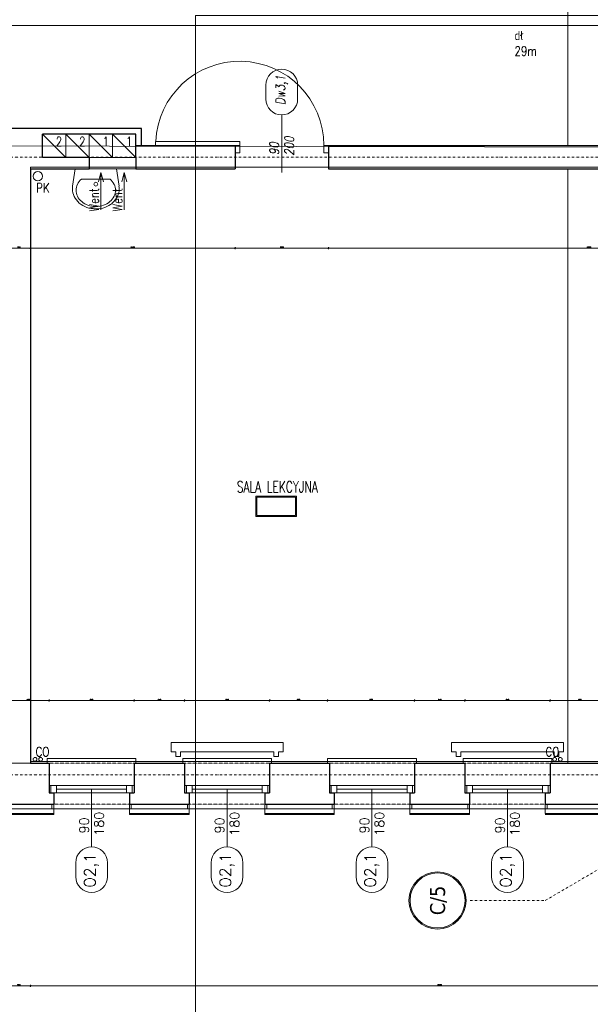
# Model space of a CAD drawing. Header units: millimetres. Extents: x -1893473 to 1546619, y -568027 to 942944.
# Tile 75 of 256: x 157843 to 163948, y -476806 to -466269. Entities that reach past the tile are written whole.
import ezdxf
from ezdxf.enums import TextEntityAlignment as Align

# ---------------------------------------------------------------- set-up
doc = ezdxf.new("R2010")
doc.units = ezdxf.units.MM
doc.header["$LTSCALE"] = 0.2
for name, pattern in [('CHAIN', [0.3543, 0.2362, -0.0295, 0.0591, -0.0295]), ('DASHDOT', [25.4, 12.7, -6.35, 0, -6.35]), ('HIDDEN', [9.525, 6.35, -3.175])]:
    doc.linetypes.add(name, pattern=pattern)
doc.layers.get('0').update_dxf_attribs({"lineweight": 0})
for name, color, linetype, lineweight in [('!! 0_ Istn-okna', 6, 'Continuous', 13), ('!! 0_ Istn-sciany', 7, 'Continuous', 30), ('!! 0_ Istn-widok', 1, 'Continuous', 15), ('!! 0_Istn-armatura', 6, 'Continuous', 9), ('!! 0_Istn-cienka', 4, 'Continuous', 9), ('!! 0_Istn-drzwi', 1, 'Continuous', 13), ('!! 0_Istn-went', 5, 'Continuous', 13), ('!! 0_Opis_okna', 8, 'Continuous', 15), ('!! 0_Opis_pom', 9, 'Continuous', 13), ('!! 0_Osie', 1, 'DASHDOT', 13), ('!! 1  WYDZIELENIE PPOŻ', 252, 'Continuous', 0), ('!! 1_ tynk zewn  - nowy', 21, 'Continuous', 20), ('!! 1_droga ewakuacyjna', 252, 'CHAIN', 0), ('!! 1_OPIS POM NOWE', 140, 'Continuous', 5), ('!! 2_ remont Ocieplenie', 4, 'ZIGZAG', 5), ('!! 2_drzwi opis', 151, 'Continuous', 9), ('!! wymiary osi', 250, 'Continuous', 9), ('0-osie-tx', 66, 'Continuous', 9), ('P-Opis nadproża', 150, 'Continuous', 9), ('P-Osie', 1, 'DASHDOT', 18)]:
    doc.layers.add(name, color=color, linetype=linetype, lineweight=lineweight)
for name, color, linetype, lineweight, plot in [('!! 0_Istn-grzejniki', 7, 'Continuous', 0, False), ('!! 0_ramki', 251, 'Continuous', 9, False), ('Powierzchnia', 140, 'Continuous', 5, False)]:
    doc.layers.add(name, color=color, linetype=linetype, lineweight=lineweight, plot=plot)
doc.styles.add('50', font='ROMANS.shx', dxfattribs={"width": 0.8, "height": 10})
doc.styles.add('ARCHETYP', font='romans.shx', dxfattribs={"height": 15})
doc.styles.add('ARIAL', font='tahoma.ttf')
doc.styles.add('TAHOMA', font='tahoma.ttf')
doc.styles.add('TXT', font='simplex.shx')
doc.linetypes.add('ZIGZAG', pattern='A,0.00254,-5.08,[131,ltypeshp.shx,S=5.08,R=0,X=-5.08,Y=0],-10.16,[131,ltypeshp.shx,S=5.08,R=180,X=5.08,Y=0],-5.08', length=20.32254)
doc.dimstyles.new('DIM50', dxfattribs={"dimscale": 5, "dimtxt": 2.5, "dimasz": 1.5, "dimexe": 0, "dimexo": 0, "dimgap": 0.5, "dimtad": 1, "dimdec": 4, "dimrnd": 0.5, "dimdsep": 46, "dimtxsty": 'TXT', "dimblk1": 'TICK1', "dimblk2": 'TICK1', "dimsah": 1, "dimcen": 0, "dimse1": 1, "dimse2": 1, "dimclrd": 1, "dimclre": 7, "dimclrt": 9, "dimadec": 0, "dimazin": 0, "dimtfac": 1, "dimtdec": 4, "dimtmove": 2, "dimatfit": 3, "dimldrblk": 'TICK1', "dimfxl": 1, "dimtolj": 1, "dimarcsym": 0})

# ---------------------------------------------------------------- blocks, each defined once
blk = doc.blocks.new('A$C578D6593')
for p, q in [((-26.4, 0), (-29.2, 18.8)), ((-19.6, 11), (10.9, 11)), ((17.6, 0), (20.4, 18.8)), ((-26.4, 0), (17.6, 0))]:
    blk.add_line(p, q)
blk.add_circle((-4.4, 16.5), 2)
for centre, radius, start, end in [((-4.4, 14), 29, 90, 109.6071), ((-4.4, 14), 29, 70.3929, 90), ((-7.7, 20), 22, 130.6955, 154.2825), ((-7.7, 21.5), 18, 130.6955, 154.2825), ((-5.7, 17.7), 25.1, 109.6071, 130.6955), ((-5.7, 19.2), 21.1, 109.6071, 130.6955), ((-4.4, 15.5), 25, 90, 109.6071), ((-4.4, 15.5), 25, 70.3929, 90), ((-3.1, 19.2), 21.1, 49.3045, 70.3929), ((-3.1, 17.7), 25.1, 49.3045, 70.3929), ((-1, 21.5), 18, 25.7175, 49.3045), ((-1, 20), 22, 25.7175, 49.3045), ((-10.8, 21.5), 18.6, 154.2825, 180), ((-10.8, 21.5), 18.6, 180, 188.4794), ((-10.8, 23), 14.6, 154.2825, 180), ((-10.8, 23), 14.6, 180, 205.7175), ((2.1, 23), 14.6, 0, 25.7175), ((2.1, 23), 14.6, 334.2825, 0), ((2.1, 21.5), 18.6, 0, 25.7175), ((2.1, 21.5), 18.6, 351.5206, 0), ((-7.7, 24.5), 18, 205.7175, 228.4823), ((-1, 24.5), 18, 311.5177, 334.2825)]:
    blk.add_arc(centre, radius, start, end)
blk = doc.blocks.new('*U12')
h = blk.add_hatch(color=256)
edge = h.paths.add_edge_path()
edge.add_arc((0, 0), 30.6, 0, 360)
edge = h.paths.add_edge_path(flags=17)
edge.add_arc((0, 0), 29.4, 0, 360)
for radius in [30.6, 29.4]:
    blk.add_circle((0, 0), radius)
at = {"style": 'TAHOMA', "flags": 8}
blk.add_attdef('ANSICHTSNUMMER', text='', height=16, dxfattribs=at).set_placement((0, 0), align=Align.MIDDLE_CENTER)
blk = doc.blocks.new('BLOK OSI')
at = {"layer": 'P-Osie'}
for points in [[(48639.3, -195002.1), (55442.3, -195002.1)], [(48639.3, -195663.1), (55424.3, -195663.1)], [(51574.3, -195797.6), (51654.7, -195797.6), (51841.2, -195688.6)]]:
    blk.add_lwpolyline(points, dxfattribs=at)
at = {"layer": '0-osie-tx'}
ref = blk.add_blockref('*U12', (51539.4, -195797.6), dxfattribs=dict(at, rotation=270))
ref.add_attrib('ANSICHTSNUMMER', 'C/5', dxfattribs={"layer": '0', "height": 16, "rotation": 90, "style": 'TAHOMA', "flags": 8}).set_placement((51539.4, -195797.6), align=Align.MIDDLE_CENTER)
blk = doc.blocks.new('1_ok-opis')
blk.add_line((0, 111.6), (0, 50))
for points in [[(-17, 128.6), (-17, 143.6)], [(17, 128.6), (17, 143.6)]]:
    blk.add_lwpolyline(points)
for centre, start, end in [((0, 143.6), 0, 180), ((0, 128.6), 180, 0)]:
    blk.add_arc(centre, 17, start, end)
at = {"style": 'ARCHETYP'}
for tag, height, rotation, p in [('NR', 12, 90, (0, 136.9)), ('NR', 12, 270, (0, 136.9)), ('SZEROKOŚĆ', 10, 90, (-8, 78.3)), ('WYSOKOŚĆ', 10, 270, (-8, 78.3)), ('WYSOKOŚĆ', 10, 90, (8, 78.3)), ('SZEROKOŚĆ', 10, 270, (8, 78.3))]:
    blk.add_attdef(tag, text='', height=height, rotation=rotation, dxfattribs=at).set_placement(p, align=Align.MIDDLE)
blk = doc.blocks.new('TICK1')
at = {"color": 2}
blk.add_line((-1, -1), (1, 1), dxfattribs=at)
at = {"color": 0}
for p, q in [((0, 0), (-1, 0)), ((0, -1.4), (0, 1.4))]:
    blk.add_line(p, q, dxfattribs=at)
blk = doc.blocks.new('*D1098')
at = {"layer": '!! wymiary osi', "color": 1, "lineweight": -2, "transparency": 16777216}
blk.add_line((285947, -482509), (286182, -482509), dxfattribs=at)
at = {"layer": 'DEFPOINTS', "color": 0, "transparency": 16777216}
for p in [(285940, -480124), (286190, -480124), (286190, -482509)]:
    blk.add_point(p, dxfattribs=at)
at = {"layer": '!! wymiary osi', "color": 1, "lineweight": -2, "transparency": 16777216, "xscale": 7.5, "yscale": 7.5, "zscale": 7.5, "rotation": 180}
blk.add_blockref('TICK1', (285940, -482509), dxfattribs=at)
at = {"layer": '!! wymiary osi', "color": 1, "lineweight": -2, "transparency": 16777216, "xscale": 7.5, "yscale": 7.5, "zscale": 7.5}
blk.add_blockref('TICK1', (286190, -482509), dxfattribs=at)
at = {"layer": '!! wymiary osi', "color": 9, "transparency": 16777216, "insert": (286065, -482500), "char_height": 12.5, "attachment_point": 5, "style": 'TXT'}
blk.add_mtext('\\A1;250', dxfattribs=at)
blk = doc.blocks.new('*D1099')
at = {"layer": '!! wymiary osi', "color": 1, "lineweight": -2, "transparency": 16777216}
blk.add_line((286197, -482509), (294942, -482509), dxfattribs=at)
at = {"layer": 'DEFPOINTS', "color": 0, "transparency": 16777216}
for p in [(286190, -480124), (294950, -480124), (294950, -482509)]:
    blk.add_point(p, dxfattribs=at)
at = {"layer": '!! wymiary osi', "color": 1, "lineweight": -2, "transparency": 16777216, "xscale": 7.5, "yscale": 7.5, "zscale": 7.5, "rotation": 180}
blk.add_blockref('TICK1', (286190, -482509), dxfattribs=at)
at = {"layer": '!! wymiary osi', "color": 1, "lineweight": -2, "transparency": 16777216, "xscale": 7.5, "yscale": 7.5, "zscale": 7.5}
blk.add_blockref('TICK1', (294950, -482509), dxfattribs=at)
at = {"layer": '!! wymiary osi', "color": 9, "transparency": 16777216, "insert": (290570, -482500), "char_height": 12.5, "attachment_point": 5, "style": 'TXT'}
blk.add_mtext('\\A1;8760', dxfattribs=at)
blk = doc.blocks.new('*D1131')
at = {"layer": '!! wymiary osi', "color": 1, "lineweight": -2, "transparency": 16777216}
blk.add_line((285947, -479455), (286382, -479455), dxfattribs=at)
at = {"layer": 'DEFPOINTS', "color": 0, "transparency": 16777216}
for p in [(286390, -479455), (285940, -480124), (286390, -480124)]:
    blk.add_point(p, dxfattribs=at)
at = {"layer": '!! wymiary osi', "color": 1, "lineweight": -2, "transparency": 16777216, "xscale": 7.5, "yscale": 7.5, "zscale": 7.5, "rotation": 180}
blk.add_blockref('TICK1', (285940, -479455), dxfattribs=at)
at = {"layer": '!! wymiary osi', "color": 1, "lineweight": -2, "transparency": 16777216, "xscale": 7.5, "yscale": 7.5, "zscale": 7.5}
blk.add_blockref('TICK1', (286390, -479455), dxfattribs=at)
at = {"layer": '!! wymiary osi', "color": 9, "transparency": 16777216, "insert": (286165, -479447), "char_height": 12.5, "attachment_point": 5, "style": 'TXT'}
blk.add_mtext('\\A1;450', dxfattribs=at)
blk = doc.blocks.new('*D1132')
at = {"layer": '!! wymiary osi', "color": 1, "lineweight": -2, "transparency": 16777216}
blk.add_line((286397, -479455), (287292, -479455), dxfattribs=at)
at = {"layer": 'DEFPOINTS', "color": 0, "transparency": 16777216}
for p in [(287300, -479455), (286390, -480124), (287300, -480124)]:
    blk.add_point(p, dxfattribs=at)
at = {"layer": '!! wymiary osi', "color": 1, "lineweight": -2, "transparency": 16777216, "xscale": 7.5, "yscale": 7.5, "zscale": 7.5, "rotation": 180}
blk.add_blockref('TICK1', (286390, -479455), dxfattribs=at)
at = {"layer": '!! wymiary osi', "color": 1, "lineweight": -2, "transparency": 16777216, "xscale": 7.5, "yscale": 7.5, "zscale": 7.5}
blk.add_blockref('TICK1', (287300, -479455), dxfattribs=at)
at = {"layer": '!! wymiary osi', "color": 9, "transparency": 16777216, "insert": (286845, -479447), "char_height": 12.5, "attachment_point": 5, "style": 'TXT'}
blk.add_mtext('\\A1;910', dxfattribs=at)
blk = doc.blocks.new('*D1133')
at = {"layer": '!! wymiary osi', "color": 1, "lineweight": -2, "transparency": 16777216}
blk.add_line((287307, -479455), (287832, -479455), dxfattribs=at)
at = {"layer": 'DEFPOINTS', "color": 0, "transparency": 16777216}
for p in [(287840, -479455), (287300, -480124), (287840, -480124)]:
    blk.add_point(p, dxfattribs=at)
at = {"layer": '!! wymiary osi', "color": 1, "lineweight": -2, "transparency": 16777216, "xscale": 7.5, "yscale": 7.5, "zscale": 7.5, "rotation": 180}
blk.add_blockref('TICK1', (287300, -479455), dxfattribs=at)
at = {"layer": '!! wymiary osi', "color": 1, "lineweight": -2, "transparency": 16777216, "xscale": 7.5, "yscale": 7.5, "zscale": 7.5}
blk.add_blockref('TICK1', (287840, -479455), dxfattribs=at)
at = {"layer": '!! wymiary osi', "color": 9, "transparency": 16777216, "insert": (287570, -479447), "char_height": 12.5, "attachment_point": 5, "style": 'TXT'}
blk.add_mtext('\\A1;540', dxfattribs=at)
blk = doc.blocks.new('*D1134')
at = {"layer": '!! wymiary osi', "color": 1, "lineweight": -2, "transparency": 16777216}
blk.add_line((287847, -479455), (288742, -479455), dxfattribs=at)
at = {"layer": 'DEFPOINTS', "color": 0, "transparency": 16777216}
for p in [(288750, -479455), (287840, -480124), (288750, -480124)]:
    blk.add_point(p, dxfattribs=at)
at = {"layer": '!! wymiary osi', "color": 1, "lineweight": -2, "transparency": 16777216, "xscale": 7.5, "yscale": 7.5, "zscale": 7.5, "rotation": 180}
blk.add_blockref('TICK1', (287840, -479455), dxfattribs=at)
at = {"layer": '!! wymiary osi', "color": 1, "lineweight": -2, "transparency": 16777216, "xscale": 7.5, "yscale": 7.5, "zscale": 7.5}
blk.add_blockref('TICK1', (288750, -479455), dxfattribs=at)
at = {"layer": '!! wymiary osi', "color": 9, "transparency": 16777216, "insert": (288295, -479447), "char_height": 12.5, "attachment_point": 5, "style": 'TXT'}
blk.add_mtext('\\A1;910', dxfattribs=at)
blk = doc.blocks.new('*D1135')
at = {"layer": '!! wymiary osi', "color": 1, "lineweight": -2, "transparency": 16777216}
blk.add_line((288757, -479455), (289362, -479455), dxfattribs=at)
at = {"layer": 'DEFPOINTS', "color": 0, "transparency": 16777216}
for p in [(289370, -479455), (288750, -480124), (289370, -480124)]:
    blk.add_point(p, dxfattribs=at)
at = {"layer": '!! wymiary osi', "color": 1, "lineweight": -2, "transparency": 16777216, "xscale": 7.5, "yscale": 7.5, "zscale": 7.5, "rotation": 180}
blk.add_blockref('TICK1', (288750, -479455), dxfattribs=at)
at = {"layer": '!! wymiary osi', "color": 1, "lineweight": -2, "transparency": 16777216, "xscale": 7.5, "yscale": 7.5, "zscale": 7.5}
blk.add_blockref('TICK1', (289370, -479455), dxfattribs=at)
at = {"layer": '!! wymiary osi', "color": 9, "transparency": 16777216, "insert": (289060, -479447), "char_height": 12.5, "attachment_point": 5, "style": 'TXT'}
blk.add_mtext('\\A1;620', dxfattribs=at)
blk = doc.blocks.new('*D1136')
at = {"layer": '!! wymiary osi', "color": 1, "lineweight": -2, "transparency": 16777216}
blk.add_line((289377, -479455), (290292, -479455), dxfattribs=at)
at = {"layer": 'DEFPOINTS', "color": 0, "transparency": 16777216}
for p in [(290300, -479455), (289370, -480124), (290300, -480124)]:
    blk.add_point(p, dxfattribs=at)
at = {"layer": '!! wymiary osi', "color": 1, "lineweight": -2, "transparency": 16777216, "xscale": 7.5, "yscale": 7.5, "zscale": 7.5, "rotation": 180}
blk.add_blockref('TICK1', (289370, -479455), dxfattribs=at)
at = {"layer": '!! wymiary osi', "color": 1, "lineweight": -2, "transparency": 16777216, "xscale": 7.5, "yscale": 7.5, "zscale": 7.5}
blk.add_blockref('TICK1', (290300, -479455), dxfattribs=at)
at = {"layer": '!! wymiary osi', "color": 9, "transparency": 16777216, "insert": (289835, -479447), "char_height": 12.5, "attachment_point": 5, "style": 'TXT'}
blk.add_mtext('\\A1;930', dxfattribs=at)
blk = doc.blocks.new('*D1137')
at = {"layer": '!! wymiary osi', "color": 1, "lineweight": -2, "transparency": 16777216}
blk.add_line((290307, -479455), (290832, -479455), dxfattribs=at)
at = {"layer": 'DEFPOINTS', "color": 0, "transparency": 16777216}
for p in [(290840, -479455), (290300, -480124), (290840, -480124)]:
    blk.add_point(p, dxfattribs=at)
at = {"layer": '!! wymiary osi', "color": 1, "lineweight": -2, "transparency": 16777216, "xscale": 7.5, "yscale": 7.5, "zscale": 7.5, "rotation": 180}
blk.add_blockref('TICK1', (290300, -479455), dxfattribs=at)
at = {"layer": '!! wymiary osi', "color": 1, "lineweight": -2, "transparency": 16777216, "xscale": 7.5, "yscale": 7.5, "zscale": 7.5}
blk.add_blockref('TICK1', (290840, -479455), dxfattribs=at)
at = {"layer": '!! wymiary osi', "color": 9, "transparency": 16777216, "insert": (290570, -479447), "char_height": 12.5, "attachment_point": 5, "style": 'TXT'}
blk.add_mtext('\\A1;540', dxfattribs=at)
blk = doc.blocks.new('*D1138')
at = {"layer": '!! wymiary osi', "color": 1, "lineweight": -2, "transparency": 16777216}
blk.add_line((290847, -479455), (291742, -479455), dxfattribs=at)
at = {"layer": 'DEFPOINTS', "color": 0, "transparency": 16777216}
for p in [(291750, -479455), (290840, -480124), (291750, -480124)]:
    blk.add_point(p, dxfattribs=at)
at = {"layer": '!! wymiary osi', "color": 1, "lineweight": -2, "transparency": 16777216, "xscale": 7.5, "yscale": 7.5, "zscale": 7.5, "rotation": 180}
blk.add_blockref('TICK1', (290840, -479455), dxfattribs=at)
at = {"layer": '!! wymiary osi', "color": 1, "lineweight": -2, "transparency": 16777216, "xscale": 7.5, "yscale": 7.5, "zscale": 7.5}
blk.add_blockref('TICK1', (291750, -479455), dxfattribs=at)
at = {"layer": '!! wymiary osi', "color": 9, "transparency": 16777216, "insert": (291295, -479447), "char_height": 12.5, "attachment_point": 5, "style": 'TXT'}
blk.add_mtext('\\A1;910', dxfattribs=at)
blk = doc.blocks.new('*D1139')
at = {"layer": '!! wymiary osi', "color": 1, "lineweight": -2, "transparency": 16777216}
blk.add_line((291757, -479455), (292382, -479455), dxfattribs=at)
at = {"layer": 'DEFPOINTS', "color": 0, "transparency": 16777216}
for p in [(292390, -479455), (291750, -480124), (292390, -480124)]:
    blk.add_point(p, dxfattribs=at)
at = {"layer": '!! wymiary osi', "color": 1, "lineweight": -2, "transparency": 16777216, "xscale": 7.5, "yscale": 7.5, "zscale": 7.5, "rotation": 180}
blk.add_blockref('TICK1', (291750, -479455), dxfattribs=at)
at = {"layer": '!! wymiary osi', "color": 1, "lineweight": -2, "transparency": 16777216, "xscale": 7.5, "yscale": 7.5, "zscale": 7.5}
blk.add_blockref('TICK1', (292390, -479455), dxfattribs=at)
at = {"layer": '!! wymiary osi', "color": 9, "transparency": 16777216, "insert": (292070, -479447), "char_height": 12.5, "attachment_point": 5, "style": 'TXT'}
blk.add_mtext('\\A1;640', dxfattribs=at)
blk = doc.blocks.new('*D1155')
at = {"layer": '!! wymiary osi', "color": 1, "lineweight": -2, "transparency": 16777216}
blk.add_line((285947, -474613), (286182, -474613), dxfattribs=at)
at = {"layer": 'DEFPOINTS', "color": 0, "transparency": 16777216}
for p in [(285940, -473764), (286190, -473764), (286190, -474613)]:
    blk.add_point(p, dxfattribs=at)
at = {"layer": '!! wymiary osi', "color": 1, "lineweight": -2, "transparency": 16777216, "xscale": 7.5, "yscale": 7.5, "zscale": 7.5, "rotation": 180}
blk.add_blockref('TICK1', (285940, -474613), dxfattribs=at)
at = {"layer": '!! wymiary osi', "color": 1, "lineweight": -2, "transparency": 16777216, "xscale": 7.5, "yscale": 7.5, "zscale": 7.5}
blk.add_blockref('TICK1', (286190, -474613), dxfattribs=at)
at = {"layer": '!! wymiary osi', "color": 9, "transparency": 16777216, "insert": (286065, -474604), "char_height": 12.5, "attachment_point": 5, "style": 'TXT'}
blk.add_mtext('\\A1;250', dxfattribs=at)
blk = doc.blocks.new('*D1156')
at = {"layer": '!! wymiary osi', "color": 1, "lineweight": -2, "transparency": 16777216}
blk.add_line((286197, -474613), (288372, -474613), dxfattribs=at)
at = {"layer": 'DEFPOINTS', "color": 0, "transparency": 16777216}
for p in [(286190, -473764), (288380, -473764), (288380, -474613)]:
    blk.add_point(p, dxfattribs=at)
at = {"layer": '!! wymiary osi', "color": 1, "lineweight": -2, "transparency": 16777216, "xscale": 7.5, "yscale": 7.5, "zscale": 7.5, "rotation": 180}
blk.add_blockref('TICK1', (286190, -474613), dxfattribs=at)
at = {"layer": '!! wymiary osi', "color": 1, "lineweight": -2, "transparency": 16777216, "xscale": 7.5, "yscale": 7.5, "zscale": 7.5}
blk.add_blockref('TICK1', (288380, -474613), dxfattribs=at)
at = {"layer": '!! wymiary osi', "color": 9, "transparency": 16777216, "insert": (287285, -474604), "char_height": 12.5, "attachment_point": 5, "style": 'TXT'}
blk.add_mtext('\\A1;2190', dxfattribs=at)
blk = doc.blocks.new('*D1157')
at = {"layer": '!! wymiary osi', "color": 1, "lineweight": -2, "transparency": 16777216}
blk.add_line((288387, -474613), (289372, -474613), dxfattribs=at)
at = {"layer": 'DEFPOINTS', "color": 0, "transparency": 16777216}
for p in [(288380, -473764), (289380, -473764), (289380, -474613)]:
    blk.add_point(p, dxfattribs=at)
at = {"layer": '!! wymiary osi', "color": 1, "lineweight": -2, "transparency": 16777216, "xscale": 7.5, "yscale": 7.5, "zscale": 7.5, "rotation": 180}
blk.add_blockref('TICK1', (288380, -474613), dxfattribs=at)
at = {"layer": '!! wymiary osi', "color": 1, "lineweight": -2, "transparency": 16777216, "xscale": 7.5, "yscale": 7.5, "zscale": 7.5}
blk.add_blockref('TICK1', (289380, -474613), dxfattribs=at)
at = {"layer": '!! wymiary osi', "color": 9, "transparency": 16777216, "insert": (288880, -474604), "char_height": 12.5, "attachment_point": 5, "style": 'TXT'}
blk.add_mtext('\\A1;1000', dxfattribs=at)
blk = doc.blocks.new('*D1158')
at = {"layer": '!! wymiary osi', "color": 1, "lineweight": -2, "transparency": 16777216}
blk.add_line((289387, -474613), (294942, -474613), dxfattribs=at)
at = {"layer": 'DEFPOINTS', "color": 0, "transparency": 16777216}
for p in [(289380, -473764), (294950, -473764), (294950, -474613)]:
    blk.add_point(p, dxfattribs=at)
at = {"layer": '!! wymiary osi', "color": 1, "lineweight": -2, "transparency": 16777216, "xscale": 7.5, "yscale": 7.5, "zscale": 7.5, "rotation": 180}
blk.add_blockref('TICK1', (289380, -474613), dxfattribs=at)
at = {"layer": '!! wymiary osi', "color": 1, "lineweight": -2, "transparency": 16777216, "xscale": 7.5, "yscale": 7.5, "zscale": 7.5}
blk.add_blockref('TICK1', (294950, -474613), dxfattribs=at)
at = {"layer": '!! wymiary osi', "color": 9, "transparency": 16777216, "insert": (292165, -474604), "char_height": 12.5, "attachment_point": 5, "style": 'TXT'}
blk.add_mtext('\\A1;5570', dxfattribs=at)
blk = doc.blocks.new('A$C2EB40A8D')
at = {"layer": '!! 0_ Istn-okna'}
for points in [[(-5511.12989, 19937.51397), (-4601.12989, 19937.51397)], [(-4061.12989, 19937.51397), (-3151.12989, 19937.51397)], [(-2511.12989, 19937.51397), (-1601.12989, 19937.51397)], [(-1061.12989, 19937.51397), (-151.12989, 19937.51397)], [(-5511.12989, 19857.51397), (-4601.12989, 19857.51397)], [(-5431.12989, 19897.51397), (-4681.12989, 19897.51397)], [(-4061.12989, 19857.51397), (-3151.12989, 19857.51397)], [(-3981.12989, 19897.51397), (-3231.12989, 19897.51397)], [(-2511.12989, 19857.51397), (-1601.12989, 19857.51397)], [(-2431.12989, 19897.51397), (-1681.12989, 19897.51397)], [(-1061.12989, 19857.51397), (-151.12989, 19857.51397)], [(-981.12989, 19897.51397), (-231.12989, 19897.51397)]]:
    blk.add_lwpolyline(points, dxfattribs=at)
for points in [[(-5491.12989, 19857.51397), (-5431.12989, 19857.51397), (-5431.12989, 19937.51397), (-5491.12989, 19937.51397)], [(-4681.12989, 19857.51397), (-4621.12989, 19857.51397), (-4621.12989, 19937.51397), (-4681.12989, 19937.51397)], [(-4041.12989, 19857.51397), (-3981.12989, 19857.51397), (-3981.12989, 19937.51397), (-4041.12989, 19937.51397)], [(-3231.12989, 19857.51397), (-3171.12989, 19857.51397), (-3171.12989, 19937.51397), (-3231.12989, 19937.51397)], [(-2491.12989, 19857.51397), (-2431.12989, 19857.51397), (-2431.12989, 19937.51397), (-2491.12989, 19937.51397)], [(-1681.12989, 19857.51397), (-1621.12989, 19857.51397), (-1621.12989, 19937.51397), (-1681.12989, 19937.51397)], [(-1041.12989, 19857.51397), (-981.12989, 19857.51397), (-981.12989, 19937.51397), (-1041.12989, 19937.51397)], [(-231.12989, 19857.51397), (-171.12989, 19857.51397), (-171.12989, 19937.51397), (-231.12989, 19937.51397)]]:
    blk.add_lwpolyline(points, close=True, dxfattribs=at)
at = {"layer": '!! 0_ Istn-sciany'}
for points in [[(-4521.12989, 26967.51397), (-7091.12989, 26967.51397)], [(-4581.12989, 26907.51397), (-5581.12989, 26907.51397)], [(-5581.12989, 26657.51397), (-5581.12989, 26907.51397)], [(-4581.12989, 26657.51397), (-4581.12989, 26907.51397)], [(-4521.12989, 26787.51397), (-4521.12989, 26967.51397)], [(-4521.12989, 26787.51397), (-3521.12989, 26787.51397)], [(-3521.12989, 26787.51397), (-3521.12989, 26537.51397)], [(-2521.12989, 26787.51397), (6298.87011, 26787.51397)], [(-2521.12989, 26787.51397), (-2521.12989, 26537.51397)], [(-5081.12989, 26657.51397), (-5581.12989, 26657.51397)], [(-5081.12989, 26657.51397), (-5081.12989, 26537.51397)], [(-4581.12989, 26657.51397), (-4581.12989, 26537.51397)], [(-5711.12989, 26537.51397), (-5081.12989, 26537.51397)], [(-5711.12989, 26537.51397), (-5711.12989, 20177.51397)], [(-4581.12989, 26537.51397), (-3521.12989, 26537.51397)], [(-2521.12989, 26537.51397), (3048.87011, 26537.51397)], [(-5711.12989, 20177.51397), (-5511.12989, 20177.51397)], [(-5511.12989, 20177.51397), (-5511.12989, 19857.51397)], [(-4601.12989, 20177.51397), (-4061.12989, 20177.51397)], [(-4601.12989, 20177.51397), (-4601.12989, 19857.51397)], [(-4061.12989, 20177.51397), (-4061.12989, 19857.51397)], [(-3151.12989, 20177.51397), (-2511.12989, 20177.51397)], [(-3151.12989, 20177.51397), (-3151.12989, 19857.51397)], [(-2511.12989, 20177.51397), (-2511.12989, 19857.51397)], [(-1601.12989, 20177.51397), (-1061.12989, 20177.51397)], [(-1601.12989, 20177.51397), (-1601.12989, 19857.51397)], [(-1061.12989, 20177.51397), (-1061.12989, 19857.51397)], [(-151.12989, 20177.51397), (488.87011, 20177.51397)], [(-151.12989, 20177.51397), (-151.12989, 19857.51397)], [(-5511.12989, 19857.51397), (-5461.12989, 19857.51397)], [(-5461.12989, 19857.51397), (-5461.12989, 19737.51397)], [(-4651.12989, 19857.51397), (-4601.12989, 19857.51397)], [(-4651.12989, 19857.51397), (-4651.12989, 19737.51397)], [(-4061.12989, 19857.51397), (-4011.12989, 19857.51397)], [(-4011.12989, 19857.51397), (-4011.12989, 19737.51397)], [(-3201.12989, 19857.51397), (-3151.12989, 19857.51397)], [(-3201.12989, 19857.51397), (-3201.12989, 19737.51397)], [(-2511.12989, 19857.51397), (-2461.12989, 19857.51397)], [(-2461.12989, 19857.51397), (-2461.12989, 19737.51397)], [(-1651.12989, 19857.51397), (-1601.12989, 19857.51397)], [(-1651.12989, 19857.51397), (-1651.12989, 19737.51397)], [(-1061.12989, 19857.51397), (-1011.12989, 19857.51397)], [(-1011.12989, 19857.51397), (-1011.12989, 19737.51397)], [(-201.12989, 19857.51397), (-151.12989, 19857.51397)], [(-201.12989, 19857.51397), (-201.12989, 19737.51397)], [(-6201.12989, 19737.51397), (-5461.12989, 19737.51397)], [(-4651.12989, 19737.51397), (-4011.12989, 19737.51397)], [(-3201.12989, 19737.51397), (-2461.12989, 19737.51397)], [(-1651.12989, 19737.51397), (-1011.12989, 19737.51397)], [(-201.12989, 19737.51397), (538.87011, 19737.51397)]]:
    blk.add_lwpolyline(points, dxfattribs=at)
at = {"layer": '!! 0_ Istn-widok', "linetype": 'HIDDEN', "ltscale": 3}
for p, q in [((38.93606, 29537.51397), (38.93606, 26787.51397)), ((38.93606, 26537.51397), (38.93606, 20177.51397))]:
    blk.add_line(p, q, dxfattribs=at)
at = {"layer": '!! 0_ Istn-widok'}
for points in [[(-4581.12989, 26787.51397), (-4521.12989, 26787.51397)], [(-5961.12989, 20177.51397), (-5711.12989, 20177.51397)], [(-5531.12989, 20227.51397), (-4581.12989, 20227.51397)], [(-5531.12989, 20177.51397), (-5531.12989, 20227.51397)], [(-4581.12989, 20177.51397), (-4581.12989, 20227.51397)], [(-4081.12989, 20227.51397), (-3131.12989, 20227.51397)], [(-4081.12989, 20177.51397), (-4081.12989, 20227.51397)], [(-3131.12989, 20177.51397), (-3131.12989, 20227.51397)], [(-2531.12989, 20227.51397), (-1581.12989, 20227.51397)], [(-2531.12989, 20177.51397), (-2531.12989, 20227.51397)], [(-1581.12989, 20177.51397), (-1581.12989, 20227.51397)], [(-1081.12989, 20227.51397), (-131.12989, 20227.51397)], [(-1081.12989, 20177.51397), (-1081.12989, 20227.51397)], [(-131.12989, 20177.51397), (-131.12989, 20227.51397)], [(-5481.12989, 19737.51397), (-5481.12989, 19687.51397)], [(-4631.12989, 19737.51397), (-4631.12989, 19687.51397)], [(-4031.12989, 19737.51397), (-4031.12989, 19687.51397)], [(-3181.12989, 19737.51397), (-3181.12989, 19687.51397)], [(-2481.12989, 19737.51397), (-2481.12989, 19687.51397)], [(-1631.12989, 19737.51397), (-1631.12989, 19687.51397)], [(-1031.12989, 19737.51397), (-1031.12989, 19687.51397)], [(-181.12989, 19737.51397), (-181.12989, 19687.51397)], [(-4631.12989, 19687.51397), (-5481.12989, 19687.51397)], [(-3181.12989, 19687.51397), (-4031.12989, 19687.51397)], [(-1631.12989, 19687.51397), (-2481.12989, 19687.51397)], [(-181.12989, 19687.51397), (-1031.12989, 19687.51397)]]:
    blk.add_lwpolyline(points, dxfattribs=at)
at = {"layer": '!! 0_Istn-armatura'}
for centre, radius in [((-5631.12989, 26457.51397), 50), ((-5661.12989, 20217.51397), 20), ((-5601.12989, 20217.51397), 20), ((-101.12989, 20217.51397), 20), ((-41.12989, 20217.51397), 20)]:
    blk.add_circle(centre, radius, dxfattribs=at)
at = {"layer": '!! 0_Istn-cienka', "linetype": 'HIDDEN', "ltscale": 2}
for points in [[(-5511.12989, 20177.51397), (-4601.12989, 20177.51397)], [(-4061.12989, 20177.51397), (-3151.12989, 20177.51397)], [(-2511.12989, 20177.51397), (-1601.12989, 20177.51397)], [(-1061.12989, 20177.51397), (-151.12989, 20177.51397)], [(-4651.12989, 19737.51397), (-5461.12989, 19737.51397)], [(-3201.12989, 19737.51397), (-4011.12989, 19737.51397)], [(-1651.12989, 19737.51397), (-2461.12989, 19737.51397)], [(-201.12989, 19737.51397), (-1011.12989, 19737.51397)]]:
    blk.add_lwpolyline(points, dxfattribs=at)
at = {"layer": '!! 0_Istn-drzwi'}
blk.add_lwpolyline([(-3021.12989, 26497.51397), (-3021.12989, 26997.51397)], dxfattribs=at)
for points in [[(-4371.12989, 26827.51397), (-3471.12989, 26827.51397), (-3471.12989, 26787.51397), (-4371.12989, 26787.51397)], [(-3471.12989, 26707.51397), (-3521.12989, 26707.51397), (-3521.12989, 26787.51397), (-3471.12989, 26787.51397)], [(-2571.12989, 26707.51397), (-2521.12989, 26707.51397), (-2521.12989, 26787.51397), (-2571.12989, 26787.51397)]]:
    blk.add_lwpolyline(points, close=True, dxfattribs=at)
blk.add_arc((-3471.12989, 26787.51397), 900, 0.000000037, 177.452681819, dxfattribs=at)
at = {"layer": '!! 0_Istn-grzejniki'}
for points in [[(-4156.12989, 20247.51397), (-4156.12989, 20297.51397), (-4206.12989, 20297.51397), (-4206.12989, 20397.51397), (-3006.12989, 20397.51397), (-3006.12989, 20297.51397), (-3056.12989, 20297.51397), (-3056.12989, 20247.51397), (-3106.12989, 20247.51397), (-3106.12989, 20297.51397), (-4106.12989, 20297.51397), (-4106.12989, 20247.51397)], [(-1156.12989, 20247.51397), (-1156.12989, 20297.51397), (-1206.12989, 20297.51397), (-1206.12989, 20397.51397), (-6.12989, 20397.51397), (-6.12989, 20297.51397), (-56.12989, 20297.51397), (-56.12989, 20247.51397), (-106.12989, 20247.51397), (-106.12989, 20297.51397), (-1106.12989, 20297.51397), (-1106.12989, 20247.51397)]]:
    blk.add_lwpolyline(points, close=True, dxfattribs=at)
at = {"layer": '!! 0_Istn-went'}
for points in [[(-5581.12989, 26657.51397), (-5331.12989, 26657.51397), (-5331.12989, 26907.51397), (-5581.12989, 26907.51397)], [(-5331.12989, 26657.51397), (-5081.12989, 26657.51397), (-5081.12989, 26907.51397), (-5331.12989, 26907.51397)], [(-5081.12989, 26657.51397), (-4831.12989, 26657.51397), (-4831.12989, 26907.51397), (-5081.12989, 26907.51397)], [(-4831.12989, 26657.51397), (-4581.12989, 26657.51397), (-4581.12989, 26907.51397), (-4831.12989, 26907.51397)]]:
    blk.add_lwpolyline(points, close=True, dxfattribs=at)
for points in [[(-5581.12989, 26907.51397), (-5331.12989, 26657.51397)], [(-5331.12989, 26907.51397), (-5081.12989, 26657.51397)], [(-5081.12989, 26907.51397), (-4831.12989, 26657.51397)], [(-4831.12989, 26907.51397), (-4581.12989, 26657.51397)], [(-5081.12989, 26537.51397), (-4581.12989, 26537.51397)], [(-4956.12989, 26496.99468), (-4982.92481, 26396.99468)], [(-4956.12989, 26096.52941), (-4956.12989, 26496.99468)], [(-4956.12989, 26496.99468), (-4929.33497, 26396.99468)], [(-4706.12989, 26496.99468), (-4732.92481, 26396.99468)], [(-4706.12989, 26096.52941), (-4706.12989, 26496.99468)], [(-4706.12989, 26496.99468), (-4679.33497, 26396.99468)]]:
    blk.add_lwpolyline(points, dxfattribs=at)
at = {"layer": '!! 0_Opis_pom', "ltscale": 0.7}
for points in [[(-3298.15208, 22815.29997), (-2862.95208, 22815.29997), (-2862.95208, 23032.89997), (-3298.15208, 23032.89997)], [(-3287.27208, 22826.17997), (-2873.83208, 22826.17997), (-2873.83208, 23022.01997), (-3287.27208, 23022.01997)]]:
    blk.add_lwpolyline(points, close=True, dxfattribs=at)
at = {"layer": '!! 0_ramki'}
blk.add_lwpolyline([(-3943.9525, -13823.32675), (-3943.9525, 28176.67325), (25756.0475, 28176.67325), (26256.0475, -13823.32675)], close=True, dxfattribs=at)
at = {"layer": '!! 1_ tynk zewn  - nowy'}
for points in [[(-5461.12989, 19627.51397), (-5461.12989, 19737.51397)], [(-4651.12989, 19627.51397), (-4651.12989, 19737.51397)], [(-4011.12989, 19627.51397), (-4011.12989, 19737.51397)], [(-3201.12989, 19627.51397), (-3201.12989, 19737.51397)], [(-2461.12989, 19627.51397), (-2461.12989, 19737.51397)], [(-1651.12989, 19627.51397), (-1651.12989, 19737.51397)], [(-1011.12989, 19627.51397), (-1011.12989, 19737.51397)], [(-201.12989, 19637.51397), (-201.12989, 19747.51397)], [(-5461.12989, 19637.51397), (-6201.12989, 19637.51397)], [(-5461.12989, 19627.51397), (-6201.12989, 19627.51397)], [(-4011.12989, 19637.51397), (-4651.12989, 19637.51397)], [(-4011.12989, 19627.51397), (-4651.12989, 19627.51397)], [(-2461.12989, 19637.51397), (-3201.12989, 19637.51397)], [(-2461.12989, 19627.51397), (-3201.12989, 19627.51397)], [(-1011.12989, 19637.51397), (-1651.12989, 19637.51397)], [(-1011.12989, 19627.51397), (-1651.12989, 19627.51397)], [(538.87011, 19637.51397), (-201.12989, 19637.51397)], [(538.87011, 19627.51397), (-201.12989, 19627.51397)]]:
    blk.add_lwpolyline(points, dxfattribs=at)
at = {"layer": '!! 1_droga ewakuacyjna', "ltscale": 150}
blk.add_lwpolyline([(-10221.12989, 26997.51397), (-10221.12989, 28069.88771), (13280.24086, 28069.88771), (13280.24086, 32552.91225)], dxfattribs=at)
at = {"layer": '!! 2_ remont Ocieplenie', "linetype": 'ZIGZAG', "ltscale": 0.75}
for points in [[(-5461.12989, 19687.51397), (-6201.12989, 19687.51397)], [(-4011.12989, 19687.51397), (-4651.12989, 19687.51397)], [(-2461.12989, 19687.51397), (-3201.12989, 19687.51397)], [(-1011.12989, 19687.51397), (-1651.12989, 19687.51397)], [(538.87011, 19687.51397), (-201.12989, 19687.51397)]]:
    blk.add_lwpolyline(points, dxfattribs=at)
at = {"layer": 'Powierzchnia'}
for points in [[(-14708.59354, 29537.51397), (9173.87011, 29499.21858), (9173.87011, 26755.02825), (-12888.59354, 26793.32364), (-12888.59354, 27837.51397), (-14708.59354, 27837.51397)], [(-5711.12989, 20192.91225), (3048.87011, 20192.91225), (3048.87011, 26552.91225), (-5711.12989, 26552.91225)]]:
    blk.add_lwpolyline(points, close=True, dxfattribs=at)
at = {"layer": '!! 0_Istn-armatura', "xscale": 10, "yscale": 10, "zscale": 10, "rotation": 180}
blk.add_blockref('A$C578D6593', (-5054.76612, 26537.51397), dxfattribs=at)
at = {"layer": '!! 0_Opis_okna'}
ref = blk.add_blockref('1_ok-opis', (-5056.12989, 20397.51397), dxfattribs=dict(at, xscale=10, yscale=10, zscale=10, rotation=180))
ref.add_attrib('SZEROKOŚĆ', '90', dxfattribs={"layer": '0', "height": 100, "rotation": 90, "style": 'ARCHETYP'}).set_placement((-5136.12989, 19510.30988), align=Align.MIDDLE)
ref.add_attrib('WYSOKOŚĆ', '180', dxfattribs={"layer": '0', "height": 100, "rotation": 90, "style": 'ARCHETYP'}).set_placement((-4976.12989, 19528.04442), align=Align.MIDDLE)
ref.add_attrib('NR', 'O2,1', dxfattribs={"layer": '0', "height": 120, "rotation": 90, "style": 'ARCHETYP'}).set_placement((-5056.12989, 19028.49951), align=Align.MIDDLE)
ref = blk.add_blockref('1_ok-opis', (-3606.12989, 20397.51397), dxfattribs=dict(at, xscale=10, yscale=10, zscale=10, rotation=180))
ref.add_attrib('SZEROKOŚĆ', '90', dxfattribs={"layer": '0', "height": 100, "rotation": 90, "style": 'ARCHETYP'}).set_placement((-3686.12989, 19510.30988), align=Align.MIDDLE)
ref.add_attrib('WYSOKOŚĆ', '180', dxfattribs={"layer": '0', "height": 100, "rotation": 90, "style": 'ARCHETYP'}).set_placement((-3526.12989, 19528.04442), align=Align.MIDDLE)
ref.add_attrib('NR', 'O2,1', dxfattribs={"layer": '0', "height": 120, "rotation": 90, "style": 'ARCHETYP'}).set_placement((-3606.12989, 19028.49951), align=Align.MIDDLE)
ref = blk.add_blockref('1_ok-opis', (-2056.12989, 20397.51397), dxfattribs=dict(at, xscale=10, yscale=10, zscale=10, rotation=180))
ref.add_attrib('SZEROKOŚĆ', '90', dxfattribs={"layer": '0', "height": 100, "rotation": 90, "style": 'ARCHETYP'}).set_placement((-2136.12989, 19510.30988), align=Align.MIDDLE)
ref.add_attrib('WYSOKOŚĆ', '180', dxfattribs={"layer": '0', "height": 100, "rotation": 90, "style": 'ARCHETYP'}).set_placement((-1976.12989, 19528.04442), align=Align.MIDDLE)
ref.add_attrib('NR', 'O2,1', dxfattribs={"layer": '0', "height": 120, "rotation": 90, "style": 'ARCHETYP'}).set_placement((-2056.12989, 19028.49951), align=Align.MIDDLE)
ref = blk.add_blockref('1_ok-opis', (-606.12989, 20397.51397), dxfattribs=dict(at, xscale=10, yscale=10, zscale=10, rotation=180))
ref.add_attrib('SZEROKOŚĆ', '90', dxfattribs={"layer": '0', "height": 100, "rotation": 90, "style": 'ARCHETYP'}).set_placement((-686.12989, 19510.30988), align=Align.MIDDLE)
ref.add_attrib('WYSOKOŚĆ', '180', dxfattribs={"layer": '0', "height": 100, "rotation": 90, "style": 'ARCHETYP'}).set_placement((-526.12989, 19528.04442), align=Align.MIDDLE)
ref.add_attrib('NR', 'O2,1', dxfattribs={"layer": '0', "height": 120, "rotation": 90, "style": 'ARCHETYP'}).set_placement((-606.12989, 19028.49951), align=Align.MIDDLE)
at = {"layer": '!! 0_Osie', "xscale": 10, "yscale": 10, "zscale": 10}
blk.add_blockref('BLOK OSI', (-516748.24414, 1976683.397), dxfattribs=at)
at = {"layer": '!! 2_drzwi opis'}
ref = blk.add_blockref('1_ok-opis', (-3021.12992, 25997.51397), dxfattribs=dict(at, xscale=-10, yscale=10, zscale=10, rotation=359.9999963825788))
ref.add_attrib('WYSOKOŚĆ', '90 ', dxfattribs={"layer": '0', "height": 100, "rotation": 89.999996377, "style": '50', "oblique": 10, "width": 0.8}).set_placement((-3101.12987, 26780.4225), align=Align.MIDDLE)
ref.add_attrib('SZEROKOŚĆ', '200', dxfattribs={"layer": '0', "height": 100, "rotation": 89.999996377, "style": '50', "oblique": 10, "width": 0.8}).set_placement((-2941.12987, 26780.42249), align=Align.MIDDLE)
ref.add_attrib('NR', 'Dw3,1', dxfattribs={"layer": '0', "height": 100, "rotation": 89.999996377, "style": '50', "oblique": 10, "width": 0.8}).set_placement((-3021.12984, 27379.58535), align=Align.MIDDLE)
at = {"layer": '!! 0_Istn-armatura', "style": 'ARCHETYP', "width": 0.8}
for s, p in [('PK', (-5648.94883, 26282.98052)), ('CO', (-5655.47975, 20249.33395)), ('CO', (-199.36304, 20249.33395))]:
    blk.add_text(s, height=100, rotation=0.000000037, dxfattribs=at).set_placement(p)
at = {"layer": '!! 0_Istn-went', "style": 'ARCHETYP', "width": 0.8}
for s, rotation, p in [('2', 0.000000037, (-5439.51555, 26779.2893)), ('2', 0.000000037, (-5189.51555, 26779.2893)), ('1', 0.000000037, (-4939.51555, 26779.2893)), ('1', 0.000000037, (-4689.51555, 26779.2893)), ('Went', 89.999999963, (-4979.43216, 26078.66054)), ('Went', 89.999999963, (-4729.43216, 26078.66054))]:
    blk.add_text(s, height=100, rotation=rotation, dxfattribs=at).set_placement(p)
at = {"layer": '!! 0_Opis_pom', "ltscale": 0.7, "style": 'TXT', "width": 0.7}
blk.add_text('SALA LEKCYJNA', height=120, dxfattribs=at).set_placement((-3069.40075, 23073.36309), align=Align.CENTER)
at = {"layer": '!! 0_Opis_pom', "ltscale": 0.7, "style": 'ARIAL'}
for tag, p in [('B1,21', (-891.77727, 31796.97458)), ('A1,16', (-13651.31084, 31587.95236)), ('B1/17', (-9701.43347, 31565.05244)), ('B1,19', (-5798.61305, 31587.22944)), ('1,23', (10805.41388, 31565.05244)), ('A1,1', (-16866.13618, 31459.3792)), ('1,22', (4526.58954, 31507.65132)), ('B1,18', (-7791.62894, 31330.08444)), ('B1,20', (-2961.4347, 31167.05787)), ('A1,6', (-19287.17717, 30923.71998)), ('B1,1', (14135.63445, 30913.92963)), ('B1,3', (17346.74696, 30023.81022)), ('B1,4', (29817.71501, 29157.67457)), ('A1,5', (-23454.5385, 28820.77901)), ('A1,2', (-17502.57721, 28602.57524)), ('B1,2D', (2616.16402, 28559.52261)), ('A1,15', (-13651.31084, 28261.46046)), ('B1,4', (29883.58177, 28158.35876)), ('B1,2B', (18801.54781, 27650.12382)), ('B1,2A', (13086.7373, 27376.04393)), ('A1,3', (-16846.27912, 25980.40356)), ('B1,8', (9089.53994, 25356.27639)), ('B1,6', (31915.87888, 23754.79829)), ('A1,4', (-24010.17576, 23559.17399)), ('B1,14', (-11621.32288, 23261.44183)), ('B1,13', (-3080.55208, 22924.09997)), ('B1,10', (3982.60923, 22874.21277)), ('B1,5', (29245.49088, 22896.69268)), ('B1,9', (5634.43488, 22623.92098)), ('B1,2C', (13327.26639, 22378.5328)), ('B1,7', (16398.41175, 22348.28836)), ('B1,11', (5553.20442, 20939.83877)), ('B1,12', (3693.27174, 20628.72148)), ('C1,3', (5969.08376, 16336.01084)), ('C1,2', (11955.93711, 11671.55655)), ('C1,1', (15659.17205, 11415.94196)), ('C1,4', (5140.00888, 9205.5831)), ('C1,5', (5680.4486, 6154.54995)), ('C1,10', (16327.05085, 6080.66085)), ('C1,9', (16526.57171, 3173.45283)), ('C1,6', (6367.37903, 2771.84181)), ('D0,18', (-1981.87701, -110.73158)), ('D0,7', (-13531.42299, -1159.67649)), ('C1,7', (7275.77161, -1303.00991)), ('D0,17', (2064.87671, -1345.69113)), ('D0,3', (-9324.21674, -1442.63631)), ('D0,6', (-17529.61851, -1957.37463)), ('D0,10', (-21369.4432, -2140.60378)), ('D,09', (-12990.08379, -2746.32902)), ('D0,2', (-5516.19514, -3101.87722)), ('D0,16', (2266.73061, -3284.15369)), ('D0,8', (-14357.79539, -3567.69719)), ('D0,5', (-10461.54478, -3629.26575)), ('D0,4', (-8396.53404, -4353.7937)), ('D0,15', (1974.41895, -5205.84774)), ('D0,1', (-5633.49598, -5662.48534)), ('D0,11', (-23334.09291, -6045.78706)), ('D0,12', (-22436.85763, -9302.9678)), ('D0,13', (-22436.85763, -11581.16526)), ('D0,14', (-13645.94445, -11884.57769))]:
    blk.add_attdef(tag, text='', height=119.68, dxfattribs=at).set_placement(p, align=Align.MIDDLE_CENTER)
at = {"layer": '!! 1  WYDZIELENIE PPOŻ', "insert": (-531.07162, 28013.86044), "char_height": 100, "attachment_point": 1, "style": '50'}
blk.add_mtext_dynamic_manual_height_columns('dł 29m', width=113.8312425, gutter_width=50, heights=[0], dxfattribs=at)
at = {"layer": '!! 1_OPIS POM NOWE', "style": 'ARIAL'}
for tag, p in [('C1.7A', (7769.3756, 685.765)), ('C1.7C', (7655.80151, -2045.04756)), ('C1.8B', (10935.93068, -2107.41983)), ('C1.8A', (13897.39715, -2120.69016)), ('C1.7B', (8274.43201, -3270.18959)), ('E1.2', (16701.02923, -5331.07351)), ('E1.5E', (21974.23379, -5463.99012)), ('E1.1', (8357.81567, -5851.01076)), ('E1.5D', (24989.27391, -5785.36474)), ('E1.5C', (25222.53959, -6394.64172)), ('E1.5B', (27694.70831, -7009.86571)), ('E1.6', (5279.46063, -8141.28746)), ('E1.5A', (25547.9555, -8495.18994)), ('E1.5F', (22414.7084, -9822.66389)), ('E1.5G', (23977.19473, -9792.46695)), ('E1,4', (13935.69867, -10458.20073)), ('E1.5L', (28030.8296, -11267.7725)), ('E1.3', (5639.18862, -11994.01941)), ('E1.5H', (23988.49716, -12231.38049)), ('E1.5K', (27714.73934, -12977.98364)), ('E1.5I', (22290.68736, -13989.9049)), ('E1.5J', (27095.71534, -16088.17469))]:
    blk.add_attdef(tag, text='', height=119.68, dxfattribs=at).set_placement(p, align=Align.MIDDLE_CENTER)
at = {"layer": '!! wymiary osi'}
for base, p1, p2, picture, middle in [((-5711.12989, 25688.05999), (-5961.12989, 26537.51397), (-5711.12989, 26537.51397), '*D1155', (-5836.12989, 25696.80999)), ((-3521.12989, 25688.05999), (-5711.12989, 26537.51397), (-3521.12989, 26537.51397), '*D1156', (-4616.12989, 25696.80999)), ((-2521.12989, 25688.05999), (-3521.12989, 26537.51397), (-2521.12989, 26537.51397), '*D1157', (-3021.12989, 25696.80999)), ((3048.87011, 25688.05999), (-2521.12989, 26537.51397), (3048.87011, 26537.51397), '*D1158', (263.87011, 25696.80999)), ((-5511.12989, 20845.79729), (-5961.12989, 20177.51397), (-5511.12989, 20177.51397), '*D1131', (-5736.12989, 20854.54729)), ((-4601.12989, 20845.79729), (-5511.12989, 20177.51397), (-4601.12989, 20177.51397), '*D1132', (-5056.12989, 20854.54729)), ((-4061.12989, 20845.79729), (-4601.12989, 20177.51397), (-4061.12989, 20177.51397), '*D1133', (-4331.12989, 20854.54729)), ((-3151.12989, 20845.79729), (-4061.12989, 20177.51397), (-3151.12989, 20177.51397), '*D1134', (-3606.12989, 20854.54729)), ((-2531.12989, 20845.79729), (-3151.12989, 20177.51397), (-2531.12989, 20177.51397), '*D1135', (-2841.12989, 20854.54729)), ((-1601.12989, 20845.79729), (-2531.12989, 20177.51397), (-1601.12989, 20177.51397), '*D1136', (-2066.12989, 20854.54729)), ((-1061.12989, 20845.79729), (-1601.12989, 20177.51397), (-1061.12989, 20177.51397), '*D1137', (-1331.12989, 20854.54729)), ((-151.12989, 20845.79729), (-1061.12989, 20177.51397), (-151.12989, 20177.51397), '*D1138', (-606.12989, 20854.54729)), ((488.87011, 20845.79729), (-151.12989, 20177.51397), (488.87011, 20177.51397), '*D1139', (168.87011, 20854.54729)), ((-5711.12989, 17792.65542), (-5961.12989, 20177.51397), (-5711.12989, 20177.51397), '*D1098', (-5836.12989, 17801.40542)), ((3048.87011, 17792.65542), (-5711.12989, 20177.51397), (3048.87011, 20177.51397), '*D1099', (-1331.12989, 17801.40542))]:
    dim = blk.add_linear_dim(base=base, p1=p1, p2=p2, dimstyle='DIM50', dxfattribs=at)
    dim.commit()
    dim.dimension.update_dxf_attribs({"geometry": picture, "text_midpoint": middle, "insert": (-291900.79406, 500301.26018)})

msp = doc.modelspace()

# ---------------------------------------------------------------- block references
at = {"layer": 'P-Opis nadproża', "color": 4}
msp.add_blockref('A$C2EB40A8D', (163667.94092, -494401.63474), dxfattribs=at)

doc.saveas('drawing.dxf')
